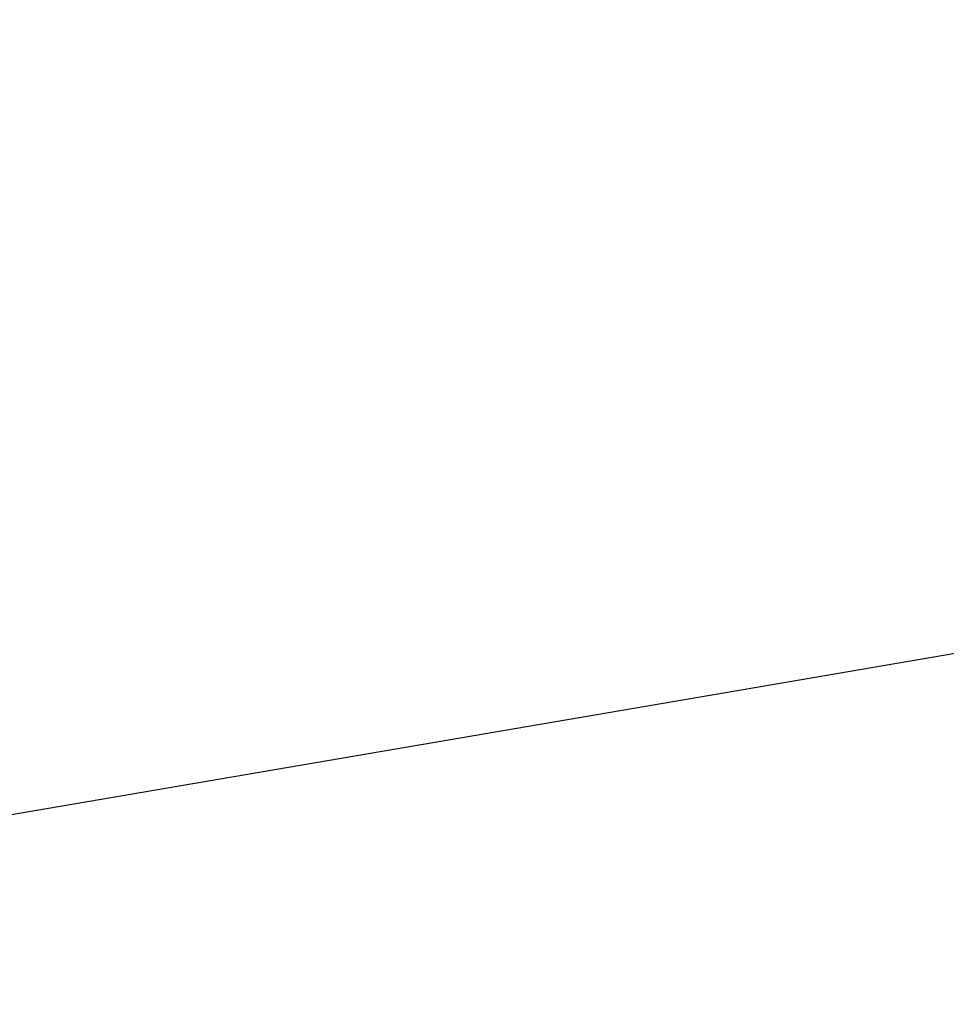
# Model space of a CAD drawing. Header units: millimetres. Extents: x -243.9 to -229.5, y -3.7 to 10.8.
# Tile 188 of 256: x -239.6227 to -239.6038, y 2.9953 to 3.0155. Entities that reach past the tile are written whole.
import ezdxf

# ---------------------------------------------------------------- set-up
doc = ezdxf.new("R2010")
doc.units = ezdxf.units.MM
doc.header["$MEASUREMENT"] = 0
doc.layers.add('Default', color=7, linetype='Continuous', true_color=0x000000)

msp = doc.modelspace()

# ---------------------------------------------------------------- linework, layer by layer
at = {"layer": 'Default'}
msp.add_rational_spline([(-233.669821, 3.75, 127.833877), (-233.6696, 4.138819, 127.833877), (-233.82447, 4.916512, 127.833877), (-234.493949, 5.918591, 127.833877), (-235.330241, 6.468002, 127.833877), (-236.080668, 6.685166, 127.833877), (-236.842743, 6.757931, 127.833877), (-237.807025, 6.566138, 127.833877), (-238.637634, 6.011062, 127.833877), (-239.140695, 5.392198, 127.833877), (-239.414799, 4.865102, 127.833877), (-239.575804, 4.309902, 127.833877), (-239.648397, 3.547765, 127.833877), (-239.456717, 2.583525, 127.833877), (-238.901569, 1.752889, 127.833877), (-238.282743, 1.249842, 127.833877), (-237.755627, 0.97573, 127.833877), (-237.200437, 0.814729, 127.833877), (-236.438295, 0.742134, 127.833877), (-235.474058, 0.933815, 127.833877), (-234.64342, 1.488963, 127.833877), (-234.140374, 2.107788, 127.833877), (-233.866268, 2.634895, 127.833877), (-233.705167, 3.190139, 127.833877), (-233.669777, 3.563335, 127.833877), (-233.669821, 3.75, 127.833877)], [0.853553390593, 0.853553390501, 0.853553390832, 0.853553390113, 0.853553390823, 0.853553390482, 0.853553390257, 0.853553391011, 0.853553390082, 0.853553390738, 0.853553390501, 0.853553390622, 0.853553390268, 0.853553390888, 0.853553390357, 0.853553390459, 0.853553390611, 0.853553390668, 0.853553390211, 0.853553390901, 0.853553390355, 0.85355339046, 0.8535533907, 0.853553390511, 0.853553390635, 0.853553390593], degree=3, knots=[0, 0, 0, 0, 1.138799, 2.277597, 3.462038, 4.008616, 4.555194, 5.693993, 6.832791, 7.425012, 8.017233, 8.563811, 9.110389, 10.249187, 11.387986, 11.980206, 12.572427, 13.119005, 13.665583, 14.804381, 15.94318, 16.535401, 17.127621, 17.674199, 18.220777, 18.220777, 18.220777, 18.220777], dxfattribs=at)
for points, degree in [([(-239.568018, 3.2896, 127.848938), (-240.840392, 3.197194, 123.515604), (-242.112765, 3.104787, 119.182271), (-243.385138, 3.01238, 114.848938)], 3), ([(-239.534572, 3.014269, 127.848938), (-239.608858, 3.074485, 127.848938), (-239.683144, 3.134701, 127.848938)], 2), ([(-239.608858, 3.074485, 127.848938), (-240.899388, 2.88647, 123.515604), (-242.189919, 2.698456, 119.182271), (-243.480449, 2.510441, 114.848938)], 3), ([(-239.534572, 3.014269, 127.848938), (-240.792086, 2.799492, 123.515604), (-242.049601, 2.584715, 119.182271), (-243.307116, 2.369938, 114.848938)], 3), ([(-239.634749, 2.851353, 127.848938), (-239.58466, 2.932811, 127.848938), (-239.534572, 3.014269, 127.848938)], 2)]:
    msp.add_open_spline(points, degree=degree, dxfattribs=at)
msp.add_rational_spline([(-239.608858, 3.074485, 127.848938), (-239.635592, 3.033478, 127.848938), (-239.662342, 2.992447, 127.848938)], [1, 0.999712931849, 0.999425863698], degree=2, dxfattribs=at)

doc.saveas('drawing.dxf')
